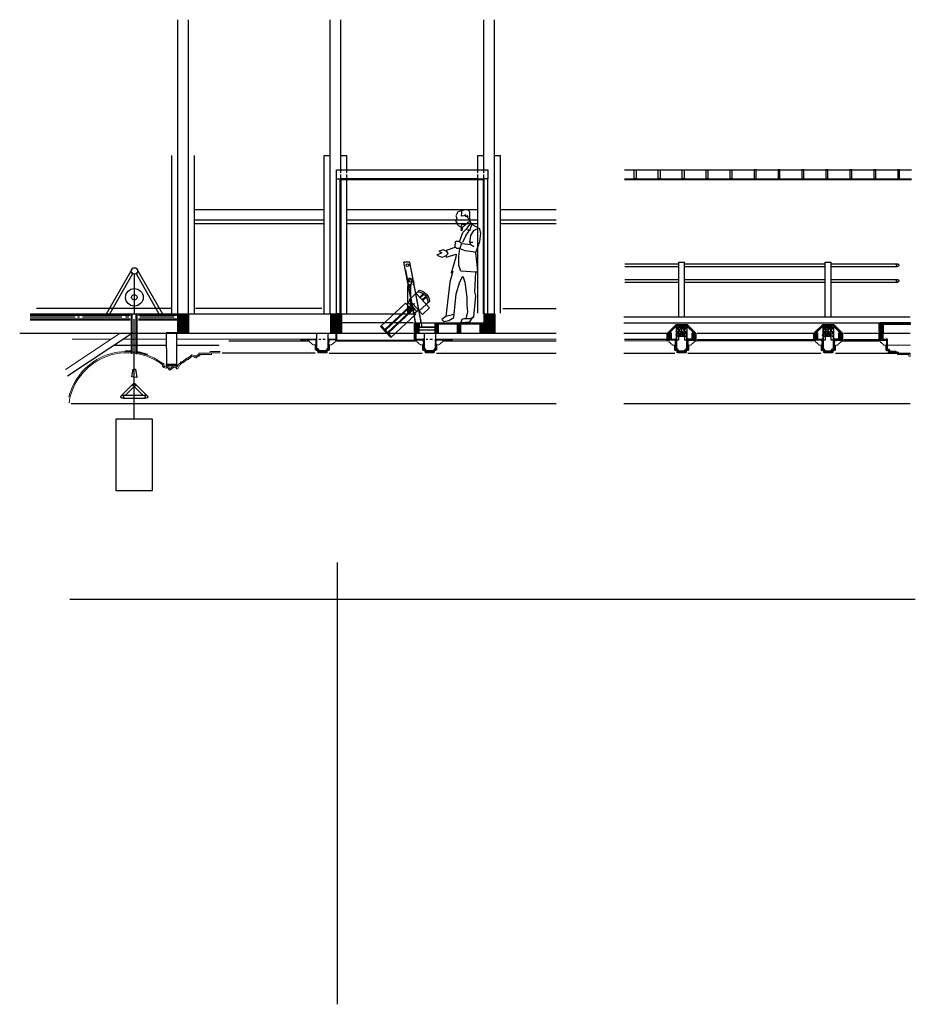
# Model space of a CAD drawing. Extents: x 0 to 286551, y -50 to 581131.
# Tile 4 of 207: x 108419 to 123388, y 472763 to 489225. Entities that reach past the tile are written whole.
import ezdxf

# ---------------------------------------------------------------- set-up
doc = ezdxf.new("R2010")
doc.units = 0
doc.header["$MEASUREMENT"] = 0
for name, color, linetype in [('0.13', 5, 'CONTINUOUS'), ('0.18', 1, 'CONTINUOUS'), ('0.25', 2, 'CONTINUOUS'), ('0.25 GRIJS', 252, 'CONTINUOUS'), ('A--L93--_F123-', 7, 'CONTINUOUS'), ('DOORSNEDEN', 3, 'CONTINUOUS'), ('LAMP', 9, 'CONTINUOUS'), ('PBRI bruggen', 1, 'CONTINUOUS'), ('plafondconstructies', 5, 'CONTINUOUS'), ('proceniumtrek', 7, 'CONTINUOUS'), ('spot horizontaal', 254, 'CONTINUOUS'), ('TBRUG', 7, 'CONTINUOUS'), ('X--LR---_CP', 7, 'CONTINUOUS'), ('zaalbrug bouwkundig', 2, 'CONTINUOUS')]:
    doc.layers.add(name, color=color, linetype=linetype)
doc.layers.add('HULPLIJNEN', color=252, linetype='CONTINUOUS', plot=False)

# ---------------------------------------------------------------- blocks, each defined once
blk = doc.blocks.new('profiel-spot ophanging')
at = {"layer": 'LAMP'}
for p, q in [((-53, 9), (12, 34)), ((-18, -85), (-53, 9)), ((-27, -14), (-70, -30)), ((-70, -30), (-54, -84)), ((-20, -454), (-20, -96)), ((35, -85), (-18, -85)), ((-15, -91), (25, -91)), ((8, -100), (-11, -100)), ((-1, -109), (-1, -91)), ((30, -454), (30, -96))]:
    blk.add_line(p, q, dxfattribs=at)
at = {"layer": 'LAMP', "color": 9}
for p, q in [((12, 34), (33, -1)), ((33, -1), (13, -23))]:
    blk.add_line(p, q, dxfattribs=at)
at = {"layer": 'LAMP'}
blk.add_circle((5, -489), 42.9, dxfattribs=at)
for centre, start, end in [((-15, -96), 90, 180), ((25, -96), 0, 90)]:
    blk.add_arc(centre, 5, start, end, dxfattribs=at)
at = {"layer": 'TBRUG', "color": 9}
blk.add_circle((8, -100), 24, dxfattribs=at)
blk = doc.blocks.new('profiel-spot spot')
at = {"layer": 'LAMP'}
for p, q in [((-170, 236), (-336, -48)), ((-294, 193), (-220, 150)), ((-284, 205), (-213, 163)), ((-234, 274), (-30, 155)), ((-361, 59), (-156, -61)), ((-325, 136), (-253, 94)), ((-319, 150), (-245, 107)), ((-30, 155), (-197, -130)), ((-5, 117), (-112, -64)), ((-89, 74), (-109, 78)), ((-46, 68), (-96, -17)), ((-46, 68), (-96, -17)), ((39, 114), (-87, -102)), ((-29, 57), (-78, -27)), ((-40, 137), (29, 97)), ((-11, 28), (466, -252)), ((-4, 41), (473, -239)), ((39, 114), (534, -175)), ((-336, -48), (-197, -130)), ((-146, -44), (-77, -84)), ((-78, -27), (-96, -17)), ((-87, -102), (407, -391)), ((-44, -28), (433, -308)), ((-37, -15), (441, -295)), ((516, -165), (390, -381)), ((525, -170), (399, -386)), ((534, -175), (407, -391))]:
    blk.add_line(p, q, dxfattribs=at)
blk.add_circle((0, 0), 42.9, dxfattribs=at)
for centre, radius, start, end in [((-157, 84), 205, 112.1195, 187.1705), ((-157, 84), 175, 104.1324, 195.1576), ((-68, -42), 70.7, 359.4526, 64.4447), ((70, 39), 73.9, 176.8703, 240.744)]:
    blk.add_arc(centre, radius, start, end, dxfattribs=at)

msp = doc.modelspace()

# ---------------------------------------------------------------- linework, layer by layer
at = {"layer": '0.13', "linetype": 'Continuous', "ltscale": 0.2}
for points in [[(111060, 484320), (111060, 489225)], [(111240, 484320), (111240, 489225)], [(113607, 484320), (113607, 489225)], [(113787, 486663), (113787, 489225)], [(116175, 486663), (116175, 489225)], [(116355, 484320), (116355, 489225)], [(110960, 484320), (110960, 486953)], [(111340, 484320), (111340, 486953)], [(113507, 484320), (113507, 486953)], [(113507, 486953), (113607, 486953)], [(113787, 486953), (113887, 486953)], [(113887, 486663), (113887, 486953)], [(116075, 486953), (116175, 486953)], [(116075, 486663), (116075, 486953)], [(116355, 486953), (116455, 486953)], [(116455, 484320), (116455, 486953)], [(113716, 486564), (113716, 486714), (116242, 486714), (116242, 486563)], [(113787, 484320), (113787, 486637)], [(113887, 484320), (113887, 486637)], [(116075, 484320), (116075, 486637)], [(116175, 484320), (116175, 486637)], [(111340, 486053), (113507, 486053)], [(113887, 486053), (116075, 486053)], [(116455, 486053), (117388, 486053)], [(111340, 485877), (113507, 485877)], [(111340, 485815), (113507, 485815)], [(113887, 485877), (116075, 485877)], [(113887, 485815), (116075, 485815)], [(116455, 485877), (117388, 485877)], [(116455, 485815), (117388, 485815)], [(108699, 484402), (110960, 484402)], [(118516, 483651), (119368, 483651)], [(119588, 483651), (121810, 483651)], [(122055, 483651), (123304, 483651)], [(122055, 483651), (122894, 483651)]]:
    msp.add_lwpolyline(points, dxfattribs=at)
at = {"layer": '0.18', "linetype": 'Continuous', "ltscale": 0.2}
for points in [[(118516, 483984), (119236, 483984)], [(119742, 483984), (121687, 483984)], [(122192, 483984), (123304, 483984)]]:
    msp.add_lwpolyline(points, dxfattribs=at)
at = {"layer": '0.25', "color": 3, "linetype": 'Continuous', "ltscale": 0.2}
for points in [[(116079, 486563), (113786, 486563), (113786, 484306), (113716, 484306), (113716, 486564), (113786, 486564)], [(116079, 486563), (116172, 486563), (116172, 484306), (116242, 484306), (116242, 486563), (116172, 486563)]]:
    msp.add_lwpolyline(points, dxfattribs=at)
at = {"layer": 'A--L93--_F123-', "color": 9, "linetype": 'Continuous'}
msp.add_line((115710, 485864), (115710, 485847), dxfattribs=at)
at = {"layer": 'DOORSNEDEN', "linetype": 'Continuous', "ltscale": 0.2}
for points in [[(111060, 484305), (111240, 484305), (111240, 483985), (111060, 483985)], [(113620, 484305), (113800, 484305), (113800, 483985), (113620, 483985)], [(116180, 484305), (116360, 484305), (116360, 483985), (116180, 483985)], [(115365, 484136), (115415, 484136), (115415, 483986), (115365, 483986)], [(115734, 484137), (115784, 484137), (115784, 483987), (115734, 483987)], [(116113, 484136), (116163, 484136), (116163, 483986), (116113, 483986)]]:
    msp.add_lwpolyline(points, close=True, dxfattribs=at)
msp.add_lwpolyline([(115038, 484135), (115037, 484135), (115037, 484155), (116180, 484155), (116180, 484135), (115365, 484135)], dxfattribs=at)
at = {"layer": 'HULPLIJNEN', "linetype": 'Continuous', "ltscale": 0.2}
for points in [[(113726, 480150), (113726, 472763)], [(109255, 479537), (123388, 479537)]]:
    msp.add_lwpolyline(points, dxfattribs=at)
at = {"layer": 'PBRI bruggen', "color": 2}
for centre in [(114901, 485120), (114950, 484858)]:
    msp.add_circle(centre, 24, dxfattribs=at)
at = {"layer": 'plafondconstructies', "color": 2, "linetype": 'Continuous', "ltscale": 0.2}
for points in [[(110334, 484392), (110334, 484418)], [(115365, 484154), (115365, 484130)], [(111916, 483855), (113261, 483855)], [(115038, 483883), (115056, 483883), (115056, 483868), (115038, 483868)], [(115480, 483856), (117388, 483856)], [(110381, 483677), (110406, 483673), (110404, 483658), (110381, 483662)], [(113388, 483721), (113400, 483721), (113426, 483688), (113427, 483672), (113415, 483672), (113388, 483708)], [(113571, 483721), (113559, 483721), (113533, 483688), (113532, 483672), (113544, 483672), (113571, 483708)], [(115180, 483719), (115192, 483719), (115218, 483686), (115219, 483670), (115207, 483670), (115180, 483706)], [(115363, 483719), (115351, 483719), (115325, 483686), (115324, 483670), (115336, 483670), (115363, 483706)], [(119391, 483717), (119403, 483717), (119429, 483684), (119430, 483668), (119418, 483668), (119391, 483704)], [(119574, 483717), (119562, 483717), (119536, 483684), (119535, 483668), (119547, 483668), (119574, 483704)], [(121841, 483717), (121853, 483717), (121879, 483684), (121880, 483668), (121868, 483668), (121841, 483704)], [(122024, 483717), (122012, 483717), (121986, 483684), (121985, 483668), (121997, 483668), (122024, 483704)], [(122928, 483717), (122940, 483717), (122966, 483684), (122967, 483668), (122955, 483668), (122928, 483704)], [(115387, 483651), (117388, 483651)]]:
    msp.add_lwpolyline(points, dxfattribs=at)
at = {"layer": 'plafondconstructies', "color": 5, "linetype": 'Continuous', "ltscale": 0.2}
for points in [[(111360, 484400), (113471, 484400)], [(116493, 484394), (117388, 484394)], [(115089, 484086), (115365, 484086), (115365, 484036), (115092, 484036)], [(113418, 483886), (113451, 483886)], [(113484, 483886), (113524, 483886)], [(115210, 483886), (115243, 483886)], [(115276, 483886), (115316, 483886)]]:
    msp.add_lwpolyline(points, dxfattribs=at)
at = {"layer": 'plafondconstructies', "color": 1, "linetype": 'Continuous', "ltscale": 0.2}
for points in [[(111060, 484275), (111090, 484305)], [(111061, 484234), (111132, 484305)], [(111061, 484214), (111152, 484305)], [(111061, 484194), (111172, 484305)], [(111061, 484174), (111192, 484305)], [(111061, 484154), (111212, 484305)], [(111061, 484134), (111232, 484305)], [(111061, 484254), (111112, 484304)], [(111061, 484114), (111240, 484293)], [(111061, 484094), (111240, 484273)], [(111061, 484074), (111240, 484253)], [(111061, 484054), (111240, 484233)], [(111061, 484034), (111240, 484213)], [(111061, 484014), (111240, 484193)], [(111061, 483994), (111240, 484173)], [(111072, 483985), (111240, 484153)], [(113620, 484275), (113650, 484305)], [(113621, 484234), (113692, 484305)], [(113621, 484214), (113712, 484305)], [(113621, 484194), (113732, 484305)], [(113621, 484174), (113752, 484305)], [(113621, 484154), (113772, 484305)], [(113621, 484134), (113792, 484305)], [(113621, 484254), (113672, 484304)], [(113621, 484114), (113800, 484293)], [(113621, 484094), (113800, 484273)], [(113621, 484074), (113800, 484253)], [(113621, 484054), (113800, 484233)], [(113621, 484034), (113800, 484213)], [(113621, 484014), (113800, 484193)], [(113621, 483994), (113800, 484173)], [(113632, 483985), (113800, 484153)], [(115018, 484151), (115024, 484157)], [(116180, 484275), (116210, 484305)], [(116181, 484234), (116252, 484305)], [(116181, 484214), (116272, 484305)], [(116181, 484194), (116292, 484305)], [(116181, 484174), (116312, 484305)], [(116181, 484154), (116332, 484305)], [(116181, 484134), (116352, 484305)], [(116181, 484254), (116232, 484304)], [(116181, 484114), (116360, 484293)], [(116181, 484094), (116360, 484273)], [(116181, 484074), (116360, 484253)], [(116181, 484054), (116360, 484233)], [(116181, 484034), (116360, 484213)], [(116181, 484014), (116360, 484193)], [(116181, 483994), (116360, 484173)], [(116192, 483985), (116360, 484153)], [(111092, 483985), (111240, 484133)], [(111112, 483985), (111241, 484114)], [(111132, 483985), (111241, 484094)], [(111152, 483985), (111241, 484074)], [(111172, 483985), (111241, 484054)], [(111191, 483985), (111240, 484034)], [(111213, 483985), (111240, 484012)], [(113652, 483985), (113800, 484133)], [(113672, 483985), (113801, 484114)], [(113692, 483985), (113801, 484094)], [(113712, 483985), (113801, 484074)], [(113732, 483985), (113801, 484054)], [(113751, 483985), (113800, 484034)], [(113773, 483985), (113800, 484012)], [(115037, 484117), (115055, 484135)], [(115037, 484097), (115075, 484135)], [(115037, 484077), (115087, 484127)], [(115037, 484057), (115087, 484107)], [(115037, 484037), (115087, 484087)], [(115037, 484017), (115087, 484067)], [(115037, 483997), (115087, 484047)], [(115045, 483985), (115087, 484027)], [(115065, 483985), (115087, 484007)], [(115365, 484117), (115383, 484135)], [(115365, 484097), (115403, 484135)], [(115365, 484077), (115415, 484127)], [(115365, 484057), (115415, 484107)], [(115365, 484037), (115415, 484087)], [(115365, 484017), (115415, 484067)], [(115365, 483997), (115415, 484047)], [(115373, 483985), (115415, 484027)], [(115393, 483985), (115415, 484007)], [(115734, 484119), (115752, 484137)], [(115734, 484099), (115772, 484137)], [(115734, 484079), (115784, 484129)], [(115734, 484059), (115784, 484109)], [(115734, 484039), (115784, 484089)], [(115734, 484019), (115784, 484069)], [(115734, 483999), (115784, 484049)], [(115742, 483987), (115784, 484029)], [(115762, 483987), (115784, 484009)], [(116112, 484117), (116130, 484135)], [(116112, 484097), (116150, 484135)], [(116112, 484077), (116162, 484127)], [(116112, 484057), (116162, 484107)], [(116112, 484037), (116162, 484087)], [(116112, 484017), (116162, 484067)], [(116112, 483997), (116162, 484047)], [(116120, 483985), (116162, 484027)], [(116140, 483985), (116162, 484007)], [(116212, 483985), (116360, 484133)], [(116232, 483985), (116361, 484114)], [(116252, 483985), (116361, 484094)], [(116272, 483985), (116361, 484074)], [(116292, 483985), (116361, 484054)], [(116311, 483985), (116360, 484034)], [(116333, 483985), (116360, 484012)], [(119264, 483965), (119282, 483983)], [(119264, 483945), (119302, 483983)], [(119654, 483965), (119672, 483983)], [(119654, 483945), (119692, 483983)], [(121710, 483965), (121728, 483983)], [(121710, 483945), (121748, 483983)], [(122105, 483965), (122123, 483983)], [(122105, 483945), (122143, 483983)], [(122802, 483965), (122820, 483983)], [(122802, 483945), (122840, 483983)], [(122804, 484116), (122822, 484134)], [(122804, 484096), (122842, 484134)], [(122804, 484076), (122854, 484126)], [(122804, 484056), (122854, 484106)], [(122804, 484036), (122854, 484086)], [(122804, 484016), (122854, 484066)], [(122804, 483996), (122854, 484046)], [(122812, 483984), (122854, 484026)], [(122832, 483984), (122854, 484006)], [(113693, 483856), (115054, 483856)], [(119264, 483925), (119314, 483975)], [(119264, 483905), (119314, 483955)], [(119264, 483885), (119314, 483935)], [(119282, 483883), (119314, 483915)], [(119654, 483925), (119704, 483975)], [(119654, 483905), (119704, 483955)], [(119654, 483885), (119704, 483935)], [(119672, 483883), (119704, 483915)], [(121710, 483925), (121760, 483975)], [(121710, 483905), (121760, 483955)], [(121710, 483885), (121760, 483935)], [(121728, 483883), (121760, 483915)], [(122105, 483925), (122155, 483975)], [(122105, 483905), (122155, 483955)], [(122105, 483885), (122155, 483935)], [(122123, 483883), (122155, 483915)], [(122802, 483925), (122852, 483975)], [(122802, 483905), (122852, 483955)], [(122802, 483885), (122852, 483935)], [(122820, 483883), (122852, 483915)]]:
    msp.add_lwpolyline(points, dxfattribs=at)
at = {"layer": 'plafondconstructies', "linetype": 'Continuous', "ltscale": 0.2}
for points in [[(108419, 483984), (117388, 483984)], [(110096, 483984), (110303, 483984), (109219, 483263)], [(110871, 483465), (111047, 483465), (111047, 483987), (110866, 483987), (110871, 483465)], [(109998, 483781), (110868, 483781)], [(111047, 483781), (111749, 483781)], [(111804, 483657), (113357, 483657)], [(115326, 483686), (115216, 483686)], [(113593, 483651), (115146, 483651)], [(109280, 482808), (117388, 482808)], [(118516, 482808), (123304, 482808)]]:
    msp.add_lwpolyline(points, dxfattribs=at)
at = {"layer": 'plafondconstructies', "color": 5, "linetype": 'Continuous', "lineweight": 13, "ltscale": 0.2}
for points in [[(110096, 483984), (110096, 483984), (109182, 483375)], [(111204, 483783), (111754, 483783)], [(113369, 483703), (113372, 483693)], [(113407, 483655), (113407, 483665), (113397, 483665), (113397, 483668)], [(113589, 483703), (113584, 483694)], [(119374, 483701), (119377, 483691)], [(119594, 483701), (119588, 483692)], [(121824, 483701), (121827, 483691)], [(122044, 483701), (122038, 483692)], [(123308, 483781), (122930, 483781)]]:
    msp.add_lwpolyline(points, dxfattribs=at)
at = {"layer": 'plafondconstructies', "color": 5, "linetype": 'Continuous', "lineweight": 13}
for points in [[(109295, 483885), (109947, 483885)], [(110154, 483885), (110867, 483885)]]:
    msp.add_lwpolyline(points, dxfattribs=at)
at = {"layer": 'plafondconstructies', "color": 2, "linetype": 'Continuous', "lineweight": 13}
for points in [[(111047, 483885), (113388, 483885)], [(113569, 483885), (113701, 483885)], [(115038, 483885), (115180, 483885)], [(115361, 483885), (117388, 483885)]]:
    msp.add_lwpolyline(points, dxfattribs=at)
at = {"layer": 'plafondconstructies', "color": 2, "linetype": 'Continuous', "ltscale": 0.2}
for points in [[(113117, 483885), (113156, 483885), (113156, 483870), (113117, 483870)], [(113170, 483885), (113209, 483885), (113209, 483870), (113170, 483870)], [(113223, 483885), (113262, 483885), (113262, 483870), (113223, 483870)], [(113274, 483885), (113313, 483885), (113313, 483870), (113274, 483870)], [(113323, 483885), (113362, 483885), (113362, 483870), (113323, 483870)], [(113388, 483886), (113371, 483886), (113371, 483833), (113388, 483833)], [(113388, 483821), (113371, 483821), (113371, 483768), (113388, 483768)], [(113587, 483821), (113570, 483821), (113570, 483768), (113587, 483768)], [(113589, 483886), (113572, 483886), (113572, 483833), (113589, 483833)], [(113598, 483885), (113637, 483885), (113637, 483870), (113598, 483870)], [(113649, 483885), (113688, 483885), (113688, 483870), (113649, 483870)], [(115066, 483883), (115105, 483883), (115105, 483868), (115066, 483868)], [(115115, 483883), (115154, 483883), (115154, 483868), (115115, 483868)], [(115180, 483884), (115163, 483884), (115163, 483831), (115180, 483831)], [(115180, 483819), (115163, 483819), (115163, 483766), (115180, 483766)], [(115379, 483819), (115362, 483819), (115362, 483766), (115379, 483766)], [(115381, 483884), (115364, 483884), (115364, 483831), (115381, 483831)], [(115390, 483883), (115429, 483883), (115429, 483868), (115390, 483868)], [(115441, 483883), (115480, 483883), (115480, 483868), (115441, 483868)], [(115495, 483883), (115534, 483883), (115534, 483868), (115495, 483868)], [(115548, 483883), (115587, 483883), (115587, 483868), (115548, 483868)], [(115601, 483883), (115640, 483883), (115640, 483868), (115601, 483868)], [(119391, 483882), (119374, 483882), (119374, 483829), (119391, 483829)], [(119592, 483882), (119575, 483882), (119575, 483829), (119592, 483829)], [(121841, 483882), (121824, 483882), (121824, 483829), (121841, 483829)], [(122042, 483882), (122025, 483882), (122025, 483829), (122042, 483829)], [(122926, 483882), (122909, 483882), (122909, 483829), (122926, 483829)], [(110230, 483676), (110191, 483676), (110190, 483691), (110229, 483691)], [(110278, 483674), (110239, 483676), (110240, 483691), (110279, 483689)], [(110449, 483646), (110412, 483656), (110416, 483671), (110453, 483660)], [(110498, 483632), (110460, 483643), (110464, 483657), (110502, 483647)], [(113388, 483760), (113371, 483760), (113371, 483707), (113388, 483707)], [(113434, 483687), (113473, 483687), (113473, 483672), (113434, 483672)], [(113483, 483688), (113525, 483688), (113525, 483672), (113483, 483672)], [(113588, 483760), (113571, 483760), (113571, 483707), (113588, 483707)], [(115180, 483758), (115163, 483758), (115163, 483705), (115180, 483705)], [(115226, 483685), (115265, 483685), (115265, 483670), (115226, 483670)], [(115275, 483686), (115317, 483686), (115317, 483670), (115275, 483670)], [(115380, 483758), (115363, 483758), (115363, 483705), (115380, 483705)], [(119391, 483817), (119374, 483817), (119374, 483764), (119391, 483764)], [(119391, 483756), (119374, 483756), (119374, 483703), (119391, 483703)], [(119437, 483683), (119476, 483683), (119476, 483668), (119437, 483668)], [(119486, 483684), (119528, 483684), (119528, 483668), (119486, 483668)], [(119590, 483817), (119573, 483817), (119573, 483764), (119590, 483764)], [(119591, 483756), (119574, 483756), (119574, 483703), (119591, 483703)], [(121841, 483817), (121824, 483817), (121824, 483764), (121841, 483764)], [(121841, 483756), (121824, 483756), (121824, 483703), (121841, 483703)], [(121887, 483683), (121926, 483683), (121926, 483668), (121887, 483668)], [(121936, 483684), (121978, 483684), (121978, 483668), (121936, 483668)], [(122040, 483817), (122023, 483817), (122023, 483764), (122040, 483764)], [(122041, 483756), (122024, 483756), (122024, 483703), (122041, 483703)], [(122926, 483817), (122909, 483817), (122909, 483764), (122926, 483764)], [(122926, 483756), (122909, 483756), (122909, 483703), (122926, 483703)], [(122974, 483683), (123013, 483683), (123013, 483668), (122974, 483668)], [(123023, 483684), (123065, 483684), (123065, 483668), (123023, 483668)], [(110544, 483619), (110506, 483630), (110510, 483644), (110548, 483634)]]:
    msp.add_lwpolyline(points, close=True, dxfattribs=at)
at = {"layer": 'plafondconstructies', "color": 2, "linetype": 'Continuous', "lineweight": 13, "ltscale": 0.2}
for points in [[(113263, 483855), (113271, 483828), (113281, 483828), (113303, 483806), (113310, 483807), (113310, 483801), (113320, 483796), (113320, 483788), (113359, 483788), (113359, 483703), (113369, 483703)], [(113695, 483855), (113687, 483828), (113677, 483828), (113655, 483806), (113648, 483807), (113648, 483801), (113638, 483796), (113638, 483788), (113599, 483788), (113599, 483703), (113589, 483703)], [(115055, 483855), (115063, 483828), (115073, 483828), (115095, 483806), (115102, 483807), (115102, 483801), (115112, 483796), (115112, 483788), (115151, 483788), (115151, 483703), (115161, 483703)], [(115487, 483855), (115479, 483828), (115469, 483828), (115447, 483806), (115440, 483807), (115440, 483801), (115430, 483796), (115430, 483788), (115391, 483788), (115391, 483703), (115381, 483703)], [(118525, 483853), (119268, 483853)], [(119268, 483853), (119276, 483826), (119286, 483826), (119308, 483804), (119315, 483805), (119315, 483799), (119325, 483794), (119325, 483786), (119364, 483786), (119364, 483701), (119374, 483701)], [(119700, 483853), (119691, 483826), (119681, 483826), (119660, 483804), (119652, 483805), (119652, 483799), (119642, 483794), (119642, 483786), (119604, 483786), (119604, 483701), (119594, 483701)], [(119700, 483853), (121718, 483853)], [(121718, 483853), (121726, 483826), (121736, 483826), (121758, 483804), (121765, 483805), (121765, 483799), (121775, 483794), (121775, 483786), (121814, 483786), (121814, 483701), (121824, 483701)], [(122150, 483853), (122141, 483826), (122131, 483826), (122110, 483804), (122102, 483805), (122102, 483799), (122092, 483794), (122092, 483786), (122054, 483786), (122054, 483701), (122044, 483701)], [(122800, 483853), (122809, 483826), (122819, 483826), (122840, 483805), (122848, 483805), (122848, 483799), (122858, 483794), (122858, 483786), (122896, 483786), (122896, 483701), (122906, 483701)], [(111768, 483655), (111624, 483655), (111624, 483630), (111432, 483630), (111432, 483604), (111408, 483604), (111368, 483574), (111361, 483572), (111355, 483572), (111347, 483575), (111342, 483580), (111336, 483586), (111336, 483591), (111299, 483599), (111235, 483545), (111219, 483545), (111144, 483486), (111128, 483486), (111103, 483455), (111095, 483455), (111062, 483387), (111046, 483390), (111024, 483417), (111012, 483415), (110988, 483412), (110939, 483370), (110921, 483368), (110892, 483413), (110868, 483397), (110826, 483410), (110807, 483435), (110807, 483455)], [(111768, 483675), (111604, 483675), (111604, 483650), (111412, 483650), (111412, 483624), (111401, 483624), (111359, 483592), (111358, 483592), (111358, 483592), (111356, 483594), (111356, 483607), (111294, 483621), (111228, 483565), (111212, 483565), (111137, 483506), (111118, 483506), (111093, 483475), (111082, 483475), (111053, 483414), (111032, 483439), (111009, 483435), (110980, 483431), (110931, 483389), (110898, 483441), (110865, 483419), (110838, 483427), (110827, 483442), (110827, 483480)], [(113407, 483655), (113551, 483655)], [(113552, 483655), (113552, 483665), (113562, 483665), (113562, 483668)], [(115161, 483703), (115164, 483693)], [(115199, 483655), (115199, 483665), (115189, 483665), (115189, 483668)], [(115199, 483655), (115343, 483655)], [(115344, 483655), (115344, 483665), (115354, 483665), (115354, 483668)], [(115381, 483703), (115376, 483694)], [(119412, 483653), (119412, 483663), (119402, 483663), (119402, 483666)], [(119556, 483653), (119556, 483663), (119566, 483663), (119566, 483666)], [(121862, 483653), (121862, 483663), (121852, 483663), (121852, 483666)], [(122006, 483653), (122006, 483663), (122016, 483663), (122016, 483666)], [(122908, 483691), (122908, 483701), (122895, 483701)], [(122943, 483653), (122943, 483663), (122933, 483663), (122933, 483666)], [(122955, 483668), (123108, 483667), (123108, 483648), (123300, 483648), (123300, 483622), (123308, 483622)], [(119412, 483653), (119556, 483653)], [(121862, 483653), (122006, 483653)], [(122944, 483653), (123088, 483653), (123088, 483628), (123280, 483628), (123280, 483602), (123305, 483602), (123308, 483600)]]:
    msp.add_lwpolyline(points, dxfattribs=at)
at = {"layer": 'plafondconstructies', "color": 252, "linetype": 'Continuous', "ltscale": 0.2}
msp.add_lwpolyline([(110294, 483253), (110314, 483380), (110352, 483380), (110374, 483242), (110294, 483253)], dxfattribs=at)
at = {"layer": 'plafondconstructies', "color": 2, "linetype": 'Continuous', "lineweight": 13, "ltscale": 0.2}
for centre, radius, start, end in [((110211, 482680), 997, 52.3664, 166.5374), ((110211, 482680), 977, 52.3664, 172.2085), ((113383, 483679), 17.5, 322.9241, 127.0759), ((115175, 483679), 17.5, 322.9241, 127.0759), ((115367, 483679), 17.5, 52.9241, 217.0759), ((119388, 483677), 17.5, 322.9241, 127.0759), ((119580, 483677), 17.5, 52.9241, 217.0759), ((121838, 483677), 17.5, 322.9241, 127.0759), ((122030, 483677), 17.5, 52.9241, 217.0759), ((122919, 483677), 17.5, 322.9241, 127.0759)]:
    msp.add_arc(centre, radius, start, end, dxfattribs=at)
at = {"layer": 'plafondconstructies', "color": 5, "linetype": 'Continuous', "lineweight": 13, "ltscale": 0.2}
msp.add_arc((113575, 483679), 17.5, 52.9241, 217.0759, dxfattribs=at)
at = {"layer": 'proceniumtrek', "color": 254, "linetype": 'Continuous', "ltscale": 0.2}
for p, q in [((110034, 482550), (110634, 482550)), ((110034, 481350), (110034, 482550)), ((110634, 482550), (110634, 481350))]:
    msp.add_line(p, q, dxfattribs=at)
at = {"layer": 'proceniumtrek', "color": 252, "linetype": 'Continuous', "ltscale": 0.2}
for points in [[(109869, 484306), (110302, 485064)], [(109927, 484306), (110311, 484979)], [(110337, 484308), (110337, 484972)], [(110363, 484979), (110746, 484306)], [(110372, 485064), (110803, 484306)], [(110334, 482550), (110334, 484217)], [(110114, 482937), (110319, 483142)], [(110190, 482947), (110346, 483102)], [(110320, 483104), (110477, 482947)], [(110350, 483139), (110544, 482944)], [(110138, 482947), (110535, 482947)]]:
    msp.add_lwpolyline(points, dxfattribs=at)
at = {"layer": 'proceniumtrek', "color": 1}
for points in [[(108594, 484305), (115007, 484305)], [(108594, 484285), (110264, 484285)], [(108594, 484225), (110264, 484225)], [(108594, 484205), (110264, 484205)], [(110403, 484285), (111060, 484285)], [(110403, 484225), (111060, 484225)], [(110403, 484205), (111060, 484205)]]:
    msp.add_lwpolyline(points, dxfattribs=at)
at = {"layer": 'proceniumtrek', "color": 5, "linetype": 'Continuous', "ltscale": 0.2}
for points in [[(108595, 484255), (109345, 484255)], [(109383, 484255), (109418, 484255)], [(109469, 484255), (110127, 484255)], [(110190, 484256), (110242, 484256)], [(110428, 484256), (111000, 484256)]]:
    msp.add_lwpolyline(points, dxfattribs=at)
at = {"layer": 'proceniumtrek', "color": 3, "linetype": 'Continuous', "ltscale": 0.2}
for points in [[(110281, 484305), (110281, 483651), (110300, 483649), (110300, 484305)], [(110361, 484305), (110361, 483644), (110381, 483642), (110381, 484305)]]:
    msp.add_lwpolyline(points, dxfattribs=at)
at = {"layer": 'proceniumtrek', "color": 254, "linetype": 'Continuous', "ltscale": 0.2}
msp.add_lwpolyline([(110139, 482899), (110524, 482899)], dxfattribs=at)
at = {"layer": 'proceniumtrek', "color": 252, "linetype": 'Continuous', "ltscale": 0.2}
for centre, radius in [((110337, 485025), 52.8), ((110336, 484583), 147), ((110336, 484583), 46.6), ((110334, 483122), 24), ((110134, 482922), 24), ((110538, 482922), 24)]:
    msp.add_circle(centre, radius, dxfattribs=at)
at = {"layer": 'spot horizontaal'}
for points in [[(114907, 484325), (114929, 484400), (114966, 484387), (114941, 484315), (114907, 484325)], [(114918, 484363), (114954, 484351)], [(114948, 484394), (114924, 484320)]]:
    msp.add_lwpolyline(points, dxfattribs=at)
at = {"layer": 'X--LR---_CP'}
msp.add_point((115793, 484160), dxfattribs=at)
msp.add_point((115793, 484160), dxfattribs=at)
msp.add_point((115793, 484160), dxfattribs=at)
at = {"layer": 'zaalbrug bouwkundig', "color": 9, "linetype": 'Continuous'}
for p, q in [((115743, 486013), (115710, 485946)), ((115810, 486029), (115743, 486013)), ((115802, 485940, 3000), (115810, 485996, 3000)), ((115859, 486046), (115810, 486029)), ((115810, 485996, 3000), (115810, 486029, 3000)), ((115876, 485963, 3000), (115843, 485946, 3000)), ((115909, 486046), (115859, 486046)), ((115876, 485930, 3000), (115876, 485963, 3000)), ((115942, 486013), (115909, 486046)), ((115942, 485864), (115942, 486013)), ((115710, 485946), (115727, 485913)), ((115727, 485913), (115710, 485864)), ((115710, 485847), (115727, 485847)), ((115727, 485847), (115727, 485814)), ((115727, 485814), (115760, 485781)), ((115810, 485798, 3000), (115793, 485764, 3000)), ((115843, 485946, 3000), (115802, 485940, 3000)), ((115859, 485798, 3000), (115810, 485798, 3000)), ((115826, 485764, 3000), (115942, 485864, 3000)), ((115909, 485946, 3000), (115876, 485930, 3000)), ((115958, 485831, 3000), (115876, 485715, 3000)), ((115909, 485913, 3000), (115909, 485946, 3000)), ((115942, 485880, 3000), (115909, 485913, 3000)), ((115975, 485798), (115942, 485864)), ((115942, 485698, 3000), (115975, 485798, 3000)), ((116107, 485731), (115975, 485798)), ((115760, 485781), (115793, 485764)), ((115793, 485764), (115810, 485698)), ((115808, 485693), (115793, 485715)), ((115810, 485698), (115808, 485693)), ((115810, 485698, 3000), (115826, 485764, 3000)), ((115876, 485715, 3000), (115826, 485665, 3000)), ((115876, 485616, 3000), (115925, 485682, 3000)), ((115925, 485682, 3000), (115909, 485715, 3000)), ((115909, 485715, 3000), (115942, 485698, 3000)), ((115958, 485616, 3000), (116008, 485698, 3000)), ((116008, 485698, 3000), (116058, 485731, 3000)), ((116124, 485649), (116107, 485731)), ((116107, 485516), (116124, 485649)), ((115710, 485516, 3000), (115694, 485500, 3000)), ((115694, 485500), (115710, 485483)), ((115710, 485483), (115694, 485467)), ((115694, 485467), (115694, 485417)), ((115760, 485516, 3000), (115710, 485516, 3000)), ((115810, 485483, 3000), (115760, 485516, 3000)), ((115776, 485401, 3000), (115810, 485483, 3000)), ((115810, 485483, 3000), (115958, 485467, 3000)), ((115942, 485500, 3000), (115958, 485616, 3000)), ((115958, 485467, 3000), (115942, 485500, 3000)), ((115991, 485500, 3000), (115942, 485500, 3000)), ((115958, 485467, 3000), (116008, 485434, 3000)), ((116041, 485334), (116107, 485516)), ((115477, 485328), (115390, 485290)), ((115502, 485378), (115427, 485353)), ((115427, 485353), (115477, 485328)), ((115558, 485348), (115502, 485378)), ((115694, 485417), (115545, 485368)), ((115545, 485368), (115558, 485348)), ((115578, 485318, 3000), (115545, 485368, 3000)), ((115545, 485285, 3000), (115578, 485318, 3000)), ((115545, 485252), (115716, 485303)), ((115710, 485417, 3000), (115694, 485417, 3000)), ((115727, 485401, 3000), (115710, 485417, 3000)), ((115716, 485303), (115710, 485252)), ((115776, 485401, 3000), (115727, 485401, 3000)), ((115760, 485268, 3000), (115776, 485401, 3000)), ((115776, 485401, 3000), (115859, 485368, 3000)), ((115859, 485368, 3000), (115991, 485351, 3000)), ((115991, 485351, 3000), (116041, 485334, 3000)), ((116074, 485020), (116041, 485334)), ((115390, 485290), (115477, 485253)), ((115477, 485253), (115515, 485265)), ((115515, 485265), (115545, 485280)), ((115540, 485278, 3000), (115545, 485285, 3000)), ((115545, 485285, 3000), (115545, 485285, 3000)), ((115545, 485280), (115545, 485252)), ((115710, 485252), (115628, 484987)), ((115760, 485119, 3000), (115760, 485268, 3000)), ((115661, 485020), (115611, 484838)), ((115628, 484987), (115661, 485020)), ((115793, 485020, 3000), (115760, 485119, 3000)), ((116041, 485004, 3000), (115793, 485020, 3000)), ((116025, 484673), (116041, 485004)), ((116041, 485004), (116074, 485020)), ((115611, 484838), (115543, 484262)), ((115715, 484640), (115777, 484840)), ((115777, 484840), (115826, 484937)), ((115826, 484937), (115859, 484838)), ((115859, 484838), (115890, 484578)), ((116041, 484607), (116025, 484673)), ((115676, 484245), (115715, 484640)), ((115890, 484578), (115890, 484453)), ((116008, 484259), (116041, 484607)), ((115902, 484340), (115874, 484226)), ((115890, 484453), (115902, 484340)), ((115543, 484262), (115477, 484212)), ((115477, 484212), (115510, 484179)), ((115510, 484179), (115593, 484196)), ((115676, 484295, 3000), (115543, 484262, 3000)), ((115593, 484196), (115676, 484245)), ((115810, 484210), (115793, 484160)), ((115793, 484160), (115942, 484176)), ((115843, 484226), (115810, 484210)), ((115874, 484226), (115843, 484226)), ((115942, 484226, 3000), (115874, 484226, 3000)), ((115942, 484176), (115991, 484251)), ((115991, 484243, 3000), (115942, 484226, 3000)), ((115991, 484251), (116008, 484259)), ((116008, 484259, 3000), (115991, 484243, 3000))]:
    msp.add_line(p, q, dxfattribs=at)
at = {"layer": 'zaalbrug bouwkundig', "color": 5, "linetype": 'Continuous', "ltscale": 0.2}
msp.add_lwpolyline([(118526, 486714), (123327, 486714)], dxfattribs=at)
at = {"layer": 'zaalbrug bouwkundig', "color": 2, "linetype": 'Continuous', "ltscale": 0.2}
for points in [[(118723, 486563), (118691, 486563), (118691, 486713), (118723, 486713)], [(119123, 486563), (119091, 486563), (119091, 486713), (119123, 486713)], [(119523, 486563), (119491, 486563), (119491, 486713), (119523, 486713)], [(119923, 486563), (119891, 486563), (119891, 486713), (119923, 486713)], [(120323, 486563), (120291, 486563), (120291, 486713), (120323, 486713)], [(120694, 486563), (120726, 486563), (120726, 486713), (120694, 486713)], [(121094, 486563), (121126, 486563), (121126, 486713), (121094, 486713)], [(121494, 486563), (121526, 486563), (121526, 486713), (121494, 486713)], [(121894, 486563), (121926, 486563), (121926, 486713), (121894, 486713)], [(122294, 486563), (122326, 486563), (122326, 486713), (122294, 486713)], [(122694, 486563), (122726, 486563), (122726, 486713), (122694, 486713)], [(123094, 486563), (123126, 486563), (123126, 486713), (123094, 486713)], [(115039, 484155), (115089, 484155), (115089, 484136), (115039, 484136)], [(115039, 484136), (115089, 484136), (115089, 483986), (115039, 483986)]]:
    msp.add_lwpolyline(points, close=True, dxfattribs=at)
at = {"layer": 'zaalbrug bouwkundig', "linetype": 'Continuous', "ltscale": 0.2}
for points in [[(113777, 484305), (113777, 486563)], [(113787, 484305), (113787, 486563)], [(113787, 486563), (116182, 486563)], [(113787, 486553), (116182, 486553)], [(116172, 484306), (116172, 486563)], [(116182, 484306), (116182, 486563)], [(119433, 484256), (119433, 485169)], [(119433, 485169), (119533, 485169)], [(119533, 484256), (119533, 485169)], [(121883, 484256), (121883, 485169)], [(121883, 485169), (121983, 485169)], [(121983, 484256), (121983, 485169)], [(115018, 484006), (115018, 484154), (115038, 484155), (115038, 483856), (115028, 483856)], [(122783, 484006), (122783, 484154), (122803, 484155), (122803, 483856), (122793, 483856)], [(113721, 483866), (113721, 483983), (113701, 483983), (113701, 483856), (113711, 483856)], [(115018, 484006), (115030, 483996), (115018, 483983)], [(115018, 483866), (115018, 483983)], [(115030, 483996), (115038, 483996)], [(116171, 484135), (115365, 484135)], [(119261, 483983), (119261, 483853), (119251, 483853)], [(121711, 483983), (121711, 483853), (121701, 483853)], [(122783, 484006), (122796, 483996), (122783, 483983)], [(122783, 483866), (122783, 483983)], [(119241, 483863), (119241, 483980)], [(119378, 483958), (119413, 483958)], [(119557, 483958), (119583, 483958)], [(119726, 483862), (119726, 483979), (119706, 483979), (119706, 483852), (119716, 483852)], [(121691, 483863), (121691, 483980)], [(121828, 483958), (121863, 483958)], [(122007, 483958), (122033, 483958)], [(122176, 483862), (122176, 483979), (122156, 483979), (122156, 483852), (122166, 483852)]]:
    msp.add_lwpolyline(points, dxfattribs=at)
at = {"layer": 'zaalbrug bouwkundig', "color": 2, "linetype": 'Continuous', "ltscale": 0.2}
for points in [[(118526, 486563), (123327, 486563)], [(118526, 486553), (123327, 486553)], [(118516, 484256), (123304, 484256)], [(118516, 484155), (123304, 484155)], [(113721, 483983), (113701, 483983), (113701, 483856), (113711, 483856), (113721, 483866)], [(115085, 484086), (115163, 484086)], [(119241, 483979), (119391, 484129), (119575, 484129)], [(119255, 483993), (119391, 484129), (119575, 484129)], [(119273, 483983), (119399, 484109), (119566, 484109)], [(119391, 484019), (119391, 483717), (119404, 483717), (119429, 483684), (119536, 483684), (119559, 483717), (119574, 483717), (119574, 484019)], [(119391, 484019), (119396, 484019)], [(119396, 484019), (119396, 483722), (119406, 483722), (119431, 483689), (119533, 483689), (119556, 483722), (119569, 483722), (119569, 484019)], [(119696, 483979), (119566, 484109)], [(119569, 484019), (119574, 484019)], [(119725, 483979), (119575, 484129)], [(121691, 483979), (121841, 484129), (122025, 484129)], [(121705, 483993), (121841, 484129), (122025, 484129)], [(121719, 483979), (121849, 484109), (122016, 484109)], [(121841, 484019), (121841, 483717), (121854, 483717), (121879, 483684), (121986, 483684), (122009, 483717), (122024, 483717), (122024, 484019)], [(121841, 484019), (121846, 484019)], [(121846, 484019), (121846, 483722), (121856, 483722), (121881, 483689), (121983, 483689), (122006, 483722), (122019, 483722), (122019, 484019)], [(122146, 483979), (122016, 484109)], [(122019, 484019), (122024, 484019)], [(122175, 483979), (122025, 484129)], [(115018, 483866), (115028, 483856)], [(119730, 483862), (119720, 483852)], [(122180, 483862), (122170, 483852)], [(122173, 483854), (122787, 483854)], [(122793, 483855), (122783, 483866)]]:
    msp.add_lwpolyline(points, dxfattribs=at)
at = {"layer": 'zaalbrug bouwkundig', "color": 9, "linetype": 'Continuous', "ltscale": 0.2}
for points in [[(115821, 485662), (115770, 485520)], [(115873, 485615), (115819, 485499)]]:
    msp.add_lwpolyline(points, dxfattribs=at)
at = {"layer": 'zaalbrug bouwkundig', "color": 1, "linetype": 'Continuous', "ltscale": 0.2}
for points in [[(115137, 484136), (114940, 485169), (114841, 485169)], [(115039, 484136), (114841, 485169)], [(118531, 485144), (119433, 485144)], [(119533, 485144), (121883, 485144)], [(121983, 485144), (123091, 485144)], [(114867, 485041), (115047, 484086), (115079, 484086)], [(115141, 484118), (114964, 485057)], [(118531, 485096), (119433, 485096)], [(119533, 485096), (121883, 485096)], [(121983, 485096), (123091, 485096)], [(118531, 484882), (119433, 484882)], [(118531, 484834), (119433, 484834)], [(119533, 484882), (121883, 484882)], [(119533, 484834), (121883, 484834)], [(121983, 484882), (123091, 484882)], [(121983, 484834), (123091, 484834)], [(114994, 484154), (113810, 484154)], [(115016, 484257), (115011, 484256), (115031, 484154), (115037, 484155), (115017, 484256)], [(115023, 484155), (115023, 484002)], [(115028, 484155), (115028, 483998)], [(115033, 484155), (115033, 483855)], [(122788, 484155), (122788, 484002)], [(122793, 484155), (122793, 483998)], [(122798, 484155), (122798, 483855)], [(122803, 484149), (123305, 484149)], [(122943, 484154), (123305, 484154)], [(113388, 483721), (113388, 483984), (113571, 483984), (113571, 483720), (113558, 483720), (113533, 483688), (113425, 483688), (113400, 483720), (113387, 483722)], [(113701, 483984), (113701, 483856)], [(113706, 483984), (113706, 483856)], [(113711, 483984), (113711, 483856)], [(113716, 483984), (113716, 483983)], [(113716, 483984), (113716, 483861)], [(115023, 483988), (115023, 483855)], [(115028, 483993), (115028, 483855)], [(115085, 484086), (115147, 484086), (115142, 484113)], [(115184, 483721), (115184, 483984), (115367, 483984), (115367, 483720), (115354, 483720), (115329, 483688), (115221, 483688), (115196, 483720), (115183, 483722)], [(119246, 483985), (119246, 483852)], [(119247, 483979), (119393, 484124), (119573, 484124)], [(119251, 483990), (119251, 483852)], [(119254, 483979), (119395, 484119), (119571, 484119)], [(119256, 483983), (119256, 483852)], [(119262, 483979), (119397, 484114), (119568, 484114)], [(119404, 484109), (119395, 484129)], [(119396, 483984), (119403, 483984)], [(119396, 483934), (119569, 483984)], [(119396, 483984), (119569, 483934)], [(119403, 484072), (119397, 484072), (119397, 483992), (119403, 483992)], [(119397, 484072), (119480, 483992)], [(119480, 484072), (119397, 483992)], [(119404, 484109), (119569, 484081)], [(119404, 484081), (119569, 484108)], [(119418, 484072), (119410, 484072)], [(119410, 483992), (119418, 483992)], [(119410, 483984), (119418, 483984)], [(119425, 483984), (119540, 483984)], [(119426, 483992), (119480, 483992), (119480, 484072), (119426, 484072)], [(119540, 483992), (119486, 483992), (119486, 484072), (119540, 484072)], [(119569, 484072), (119486, 483992)], [(119486, 484072), (119569, 483992)], [(119547, 483984), (119555, 483984)], [(119548, 484072), (119556, 484072)], [(119556, 483992), (119548, 483992)], [(119562, 483984), (119569, 483984)], [(119563, 484072), (119569, 484072), (119569, 483992), (119563, 483992)], [(119704, 483979), (119568, 484115)], [(119711, 483979), (119570, 484120)], [(119718, 483979), (119572, 484125)], [(121696, 483985), (121696, 483852)], [(121697, 483979), (121843, 484124), (122023, 484124)], [(121701, 483990), (121701, 483852)], [(121704, 483979), (121845, 484119), (122021, 484119)], [(121706, 483983), (121706, 483852)], [(121712, 483979), (121847, 484114), (122018, 484114)], [(121854, 484109), (121845, 484129)], [(121846, 483984), (121853, 483984)], [(121846, 483934), (122019, 483984)], [(121846, 483984), (122019, 483934)], [(121853, 484072), (121847, 484072), (121847, 483992), (121853, 483992)], [(121847, 484072), (121930, 483992)], [(121930, 484072), (121847, 483992)], [(121854, 484109), (122019, 484081)], [(121854, 484081), (122019, 484108)], [(121868, 484072), (121860, 484072)], [(121860, 483992), (121868, 483992)], [(121860, 483984), (121868, 483984)], [(121875, 483984), (121990, 483984)], [(121876, 483992), (121930, 483992), (121930, 484072), (121876, 484072)], [(121990, 483992), (121936, 483992), (121936, 484072), (121990, 484072)], [(122019, 484072), (121936, 483992)], [(121936, 484072), (122019, 483992)], [(121997, 483984), (122005, 483984)], [(121998, 484072), (122006, 484072)], [(122006, 483992), (121998, 483992)], [(122012, 483984), (122019, 483984)], [(122013, 484072), (122019, 484072), (122019, 483992), (122013, 483992)], [(122154, 483979), (122018, 484115)], [(122161, 483979), (122020, 484120)], [(122168, 483979), (122022, 484125)], [(122788, 483988), (122788, 483855)], [(122793, 483993), (122793, 483855)], [(122803, 484144), (123305, 484144)], [(122803, 484139), (123305, 484139)], [(113721, 483866), (115018, 483866)], [(119230, 483876), (118525, 483876)], [(119265, 483883), (119368, 483883), (119368, 483868), (119265, 483868)], [(119396, 483934), (119403, 483934)], [(119410, 483934), (119418, 483934)], [(119425, 483934), (119540, 483934)], [(119547, 483934), (119555, 483934)], [(119562, 483934), (119569, 483934)], [(119710, 483883), (119598, 483883), (119598, 483868), (119710, 483868)], [(119711, 483980), (119711, 483852)], [(119716, 483980), (119716, 483852)], [(119721, 483980), (119721, 483857)], [(119744, 483876), (121674, 483876)], [(121715, 483883), (121818, 483883), (121818, 483868), (121715, 483868)], [(121846, 483934), (121853, 483934)], [(121860, 483934), (121868, 483934)], [(121875, 483934), (121990, 483934)], [(121997, 483934), (122005, 483934)], [(122012, 483934), (122019, 483934)], [(122160, 483883), (122048, 483883), (122048, 483868), (122160, 483868)], [(122161, 483980), (122161, 483852)], [(122166, 483980), (122166, 483852)], [(122171, 483980), (122171, 483857)], [(122192, 483878), (122768, 483878)]]:
    msp.add_lwpolyline(points, dxfattribs=at)
at = {"layer": 'zaalbrug bouwkundig', "color": 5, "linetype": 'Continuous', "ltscale": 0.2}
msp.add_lwpolyline([(115362, 484152), (115093, 484152), (115093, 484090), (115362, 484090)], close=True, dxfattribs=at)
at = {"layer": 'zaalbrug bouwkundig', "color": 3, "linetype": 'Continuous', "ltscale": 0.2}
msp.add_lwpolyline([(122803, 484155), (122803, 484134), (123305, 484134), (123305, 484155), (122803, 484155)], dxfattribs=at)
for points in [[(119265, 483883), (119315, 483883), (119315, 483983), (119265, 483983)], [(119655, 483883), (119705, 483883), (119705, 483983), (119655, 483983)], [(121711, 483883), (121761, 483883), (121761, 483983), (121711, 483983)], [(122106, 483883), (122156, 483883), (122156, 483983), (122106, 483983)], [(122803, 484134), (122853, 484134), (122853, 483984), (122803, 483984)], [(122803, 483883), (122853, 483883), (122853, 483983), (122803, 483983)]]:
    msp.add_lwpolyline(points, close=True, dxfattribs=at)
at = {"layer": 'zaalbrug bouwkundig', "color": 1, "linetype": 'Continuous', "ltscale": 0.2}
for points in [[(119397, 484108), (119432, 484108), (119432, 483868), (119397, 483868)], [(119404, 484081), (119569, 484081), (119569, 484109), (119404, 484109)], [(119534, 484108), (119569, 484108), (119569, 483868), (119534, 483868)], [(121847, 484108), (121882, 484108), (121882, 483868), (121847, 483868)], [(121854, 484081), (122019, 484081), (122019, 484109), (121854, 484109)], [(121984, 484108), (122019, 484108), (122019, 483868), (121984, 483868)], [(122802, 483868), (122908, 483868), (122908, 483878), (122802, 483878), (122802, 483868)]]:
    msp.add_lwpolyline(points, close=True, dxfattribs=at)
at = {"layer": 'zaalbrug bouwkundig', "linetype": 'Continuous', "ltscale": 0.2}
msp.add_lwpolyline([(110870, 483465), (111047, 483465), (111047, 483438), (110870, 483438)], close=True, dxfattribs=at)
at = {"layer": 'zaalbrug bouwkundig', "color": 252, "linetype": 'Continuous', "ltscale": 0.2}
msp.add_lwpolyline([(110034, 482550), (110634, 482550), (110634, 481350), (110034, 481350)], close=True, dxfattribs=at)
at = {"layer": 'zaalbrug bouwkundig', "color": 3, "linetype": 'Continuous', "ltscale": 0.2}
for centre in [(123093, 485121), (123093, 484858)]:
    msp.add_circle(centre, 22, dxfattribs=at)

# ---------------------------------------------------------------- block references
at = {"layer": '0.25 GRIJS', "color": 252, "extrusion": (9.04239e-17, 1.43541e-16, -1), "zscale": -0.9999999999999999, "rotation": 347.3437302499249}
msp.add_blockref('profiel-spot spot', (-114932, 484382), dxfattribs=at)
at = {"layer": 'LAMP', "extrusion": (0, 0, -1), "zscale": -0.9999999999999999}
msp.add_blockref('profiel-spot ophanging', (-114938, 484871), dxfattribs=at)

doc.saveas('drawing.dxf')
